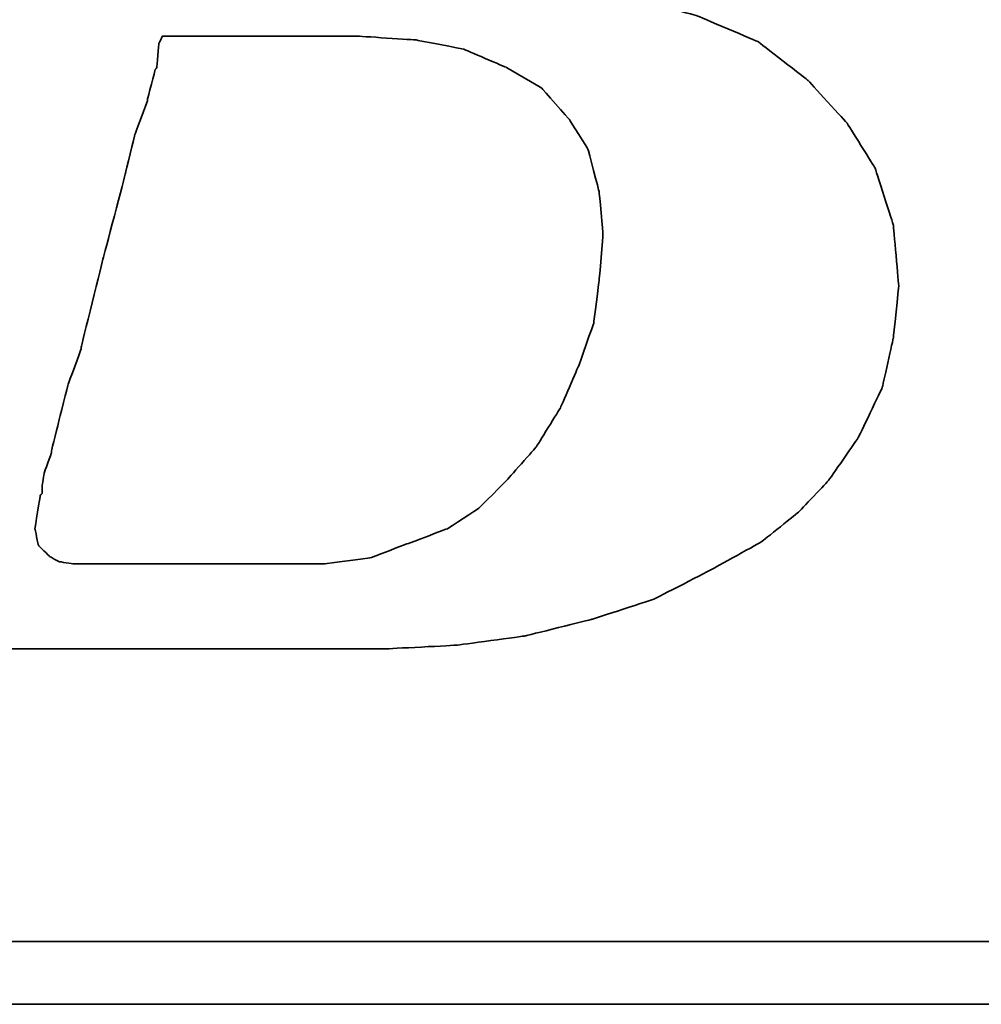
# Model space of a CAD drawing. Header units: millimetres. Extents: x 465 to 857, y 102 to 250.
# Tile 27 of 53: x 758.38 to 761.84, y 144.89 to 148.44. Entities that reach past the tile are written whole.
import ezdxf

# ---------------------------------------------------------------- set-up
doc = ezdxf.new("R2010")
doc.units = ezdxf.units.MM
doc.layers.add('DIM', color=4, linetype='CONTINUOUS')
doc.layers.add('layer 1', color=7, linetype='CONTINUOUS')

# ---------------------------------------------------------------- blocks, each defined once
blk = doc.blocks.new('TBI MOTION logo(完整正式版)')
at = {"layer": 'layer 1', "color": 22, "lineweight": 35}
for points, knots in [([(-64.65375, -6.86375), (-64.65375, -6.86375), (-64.84375, -7.29625), (-64.84375, -7.29625), (-64.84375, -7.29625), (-64.84375, -7.29625), (-64.86875, -7.34375), (-64.86875, -7.34375), (-64.86875, -7.34375), (-64.86875, -7.34375), (-64.86875, -7.36875), (-64.86875, -7.36875), (-64.86875, -7.36875), (-64.86875, -7.36875), (-65.15375, -7.65375), (-65.15375, -7.65375), (-65.15375, -7.65375), (-65.15375, -7.65375), (-65.17875, -7.65375), (-65.17875, -7.65375), (-65.17875, -7.65375), (-65.17875, -7.65375), (-65.20375, -7.67875), (-65.20375, -7.67875), (-65.20375, -7.67875), (-65.20375, -7.67875), (-65.58875, -7.87125), (-65.58875, -7.87125), (-65.58875, -7.87125), (-65.58875, -7.87125), (-65.63375, -7.87125), (-65.63375, -7.87125), (-65.63375, -7.87125), (-65.63375, -7.87125), (-65.65875, -7.89375), (-65.65875, -7.89375), (-65.65875, -7.89375), (-65.65875, -7.89375), (-66.09375, -7.94375), (-66.09375, -7.94375), (-66.09375, -7.94375), (-66.09375, -7.94375), (-66.11375, -7.94375), (-66.11375, -7.94375), (-66.11375, -7.94375), (-66.11375, -7.94375), (-66.16375, -7.94375), (-66.16375, -7.94375), (-66.16375, -7.94375), (-66.16375, -7.94375), (-66.30875, -7.94375), (-66.30875, -7.94375), (-66.30875, -7.94375), (-66.30875, -7.94375), (-66.69375, -7.94375), (-66.69375, -7.94375), (-66.69375, -7.94375), (-66.69375, -7.94375), (-67.07375, -7.94375), (-67.07375, -7.94375), (-67.07375, -7.94375), (-67.07375, -7.94375), (-67.12375, -7.94375), (-67.12375, -7.94375), (-67.12375, -7.94375), (-67.12375, -7.94375), (-67.12375, -7.96625), (-67.12375, -7.96625), (-67.12375, -7.96625), (-67.12375, -7.96625), (-67.14875, -7.99125), (-67.14875, -7.99125), (-67.14875, -7.99125), (-67.14875, -7.99125), (-67.24375, -8.34875), (-67.24375, -8.34875), (-67.24375, -8.34875), (-67.24375, -8.34875), (-67.31375, -8.68625), (-67.31375, -8.68625), (-67.31375, -8.68625), (-67.31375, -8.68625), (-67.26875, -8.68625), (-67.26875, -8.68625), (-67.26875, -8.68625), (-67.26875, -8.68625), (-67.07375, -8.68625), (-67.07375, -8.68625), (-67.07375, -8.68625), (-67.07375, -8.68625), (-66.54875, -8.68625), (-66.54875, -8.68625), (-66.54875, -8.68625), (-66.54875, -8.68625), (-65.82625, -8.68625), (-65.82625, -8.68625), (-65.82625, -8.68625), (-65.82625, -8.68625), (-65.01375, -8.68625), (-65.01375, -8.68625), (-65.01375, -8.68625), (-65.01375, -8.68625), (-64.05375, -8.68625), (-64.05375, -8.68625), (-64.05375, -8.68625), (-64.05375, -8.68625), (-62.08375, -8.68625), (-62.08375, -8.68625), (-62.08375, -8.68625), (-62.08375, -8.68625), (-60.06875, -8.68625), (-60.06875, -8.68625), (-60.06875, -8.68625), (-60.06875, -8.68625), (-59.10875, -8.68625), (-59.10875, -8.68625), (-59.10875, -8.68625), (-59.10875, -8.68625), (-58.29375, -8.68625), (-58.29375, -8.68625), (-58.29375, -8.68625), (-58.29375, -8.68625), (-57.57375, -8.68625), (-57.57375, -8.68625), (-57.57375, -8.68625), (-57.57375, -8.68625), (-57.04875, -8.68625), (-57.04875, -8.68625), (-57.04875, -8.68625), (-57.04875, -8.68625), (-56.85375, -8.68625), (-56.85375, -8.68625), (-56.85375, -8.68625), (-56.85375, -8.68625), (-56.70875, -8.68625), (-56.70875, -8.68625), (-56.70875, -8.68625), (-56.70875, -8.68625), (-56.61375, -8.68625), (-56.61375, -8.68625), (-56.61375, -8.68625), (-56.61375, -8.68625), (-56.56875, -8.68625), (-56.56875, -8.68625), (-56.56875, -8.68625), (-56.56875, -8.68625), (-55.65375, -8.63875), (-55.65375, -8.63875), (-55.65375, -8.63875), (-55.65375, -8.63875), (-54.76875, -8.51875), (-54.76875, -8.51875), (-54.76875, -8.51875), (-54.76875, -8.51875), (-53.90375, -8.30375), (-53.90375, -8.30375), (-53.90375, -8.30375), (-53.90375, -8.30375), (-53.08875, -8.03875), (-53.08875, -8.03875), (-53.08875, -8.03875), (-53.08875, -8.03875), (-52.34375, -7.65375), (-52.34375, -7.65375), (-52.34375, -7.65375), (-52.34375, -7.65375), (-51.69875, -7.29625), (-51.69875, -7.29625), (-51.69875, -7.29625), (-51.69875, -7.29625), (-51.21875, -6.91125), (-51.21875, -6.91125), (-51.21875, -6.91125), (-51.21875, -6.91125), (-50.83375, -6.50375), (-50.83375, -6.50375), (-50.83375, -6.50375), (-50.83375, -6.50375), (-50.44875, -5.94875), (-50.44875, -5.94875), (-50.44875, -5.94875), (-50.44875, -5.94875), (-50.13875, -5.30375), (-50.13875, -5.30375), (-50.13875, -5.30375), (-50.13875, -5.30375), (-49.99375, -4.65375), (-49.99375, -4.65375), (-49.99375, -4.65375), (-49.99375, -4.65375), (-49.92375, -3.98375), (-49.92375, -3.98375), (-49.92375, -3.98375), (-49.92375, -3.98375), (-49.99375, -3.19374), (-49.99375, -3.19374), (-49.99375, -3.19374), (-49.99375, -3.19374), (-50.23374, -2.44874), (-50.23374, -2.44874), (-50.23374, -2.44874), (-50.23374, -2.44874), (-50.59375, -1.87374), (-50.59375, -1.87374), (-50.59375, -1.87374), (-50.59375, -1.87374), (-51.09875, -1.31874), (-51.09875, -1.31874), (-51.09875, -1.31874), (-51.09875, -1.31874), (-51.74375, -0.81875), (-51.74375, -0.81875), (-51.74375, -0.81875), (-51.74375, -0.81875), (-52.53875, -0.48125), (-52.53875, -0.48125), (-52.53875, -0.48125), (-52.53875, -0.48125), (-53.47375, -0.21875), (-53.47375, -0.21875), (-53.47375, -0.21875), (-53.47375, -0.21875), (-54.52875, -0.04874), (-54.52875, -0.04874), (-54.52875, -0.04874), (-54.52875, -0.04874), (-55.65375, 0.12125), (-55.65375, 0.12125), (-55.65375, 0.12125), (-55.65375, 0.12125), (-54.50375, 0.28624), (-54.50375, 0.28624), (-54.50375, 0.28624), (-54.50375, 0.28624), (-53.83375, 0.38124), (-53.83375, 0.38124), (-53.83375, 0.38124), (-53.83375, 0.38124), (-53.18375, 0.50125), (-53.18375, 0.50125), (-53.18375, 0.50125), (-53.18375, 0.50125), (-52.55875, 0.66874), (-52.55875, 0.66874), (-52.55875, 0.66874), (-52.55875, 0.66874), (-52.03375, 0.86124), (-52.03375, 0.86124), (-52.03375, 0.86124), (-52.03375, 0.86124), (-51.50374, 1.03124), (-51.50374, 1.03124), (-51.50374, 1.03124), (-51.50374, 1.03124), (-51.09875, 1.27125), (-51.09875, 1.27125), (-51.09875, 1.27125), (-51.09875, 1.27125), (-50.71375, 1.48624), (-50.71375, 1.48624), (-50.71375, 1.48624), (-50.71375, 1.48624), (-50.37625, 1.77625), (-50.37625, 1.77625), (-50.37625, 1.77625), (-50.37625, 1.77625), (-49.82375, 2.37625), (-49.82375, 2.37625), (-49.82375, 2.37625), (-49.82375, 2.37625), (-49.41875, 2.99625), (-49.41875, 2.99625), (-49.41875, 2.99625), (-49.41875, 2.99625), (-49.22375, 3.76625), (-49.22375, 3.76625), (-49.22375, 3.76625), (-49.22375, 3.76625), (-49.15375, 4.50874), (-49.15375, 4.50874), (-49.15375, 4.50874), (-49.15375, 4.50874), (-49.20375, 5.25125), (-49.20375, 5.25125), (-49.20375, 5.25125), (-49.20375, 5.25125), (-49.41875, 5.92625), (-49.41875, 5.92625), (-49.41875, 5.92625), (-49.41875, 5.92625), (-49.77875, 6.47625), (-49.77875, 6.47625), (-49.77875, 6.47625), (-49.77875, 6.47625), (-50.33125, 7.02624), (-50.33125, 7.02624), (-50.33125, 7.02624), (-50.33125, 7.02624), (-51.00125, 7.43625), (-51.00125, 7.43625), (-51.00125, 7.43625), (-51.00125, 7.43625), (-51.79375, 7.72625), (-51.79375, 7.72625), (-51.79375, 7.72625), (-51.79375, 7.72625), (-52.72875, 7.89124), (-52.72875, 7.89124), (-52.72875, 7.89124), (-52.72875, 7.89124), (-53.83375, 7.98625), (-53.83375, 7.98625), (-53.83375, 7.98625), (-53.83375, 7.98625), (-53.92875, 7.98625), (-53.92875, 7.98625), (-53.92875, 7.98625), (-53.92875, 7.98625), (-54.26375, 7.98625), (-54.26375, 7.98625), (-54.26375, 7.98625), (-54.26375, 7.98625), (-54.74375, 7.98625), (-54.74375, 7.98625), (-54.74375, 7.98625), (-54.74375, 7.98625), (-55.36875, 7.98625), (-55.36875, 7.98625), (-55.36875, 7.98625), (-55.36875, 7.98625), (-56.13375, 7.98625), (-56.13375, 7.98625), (-56.13375, 7.98625), (-56.13375, 7.98625), (-56.94875, 7.98625), (-56.94875, 7.98625), (-56.94875, 7.98625), (-56.94875, 7.98625), (-58.77625, 7.98625), (-58.77625, 7.98625), (-58.77625, 7.98625), (-58.77625, 7.98625), (-60.59875, 7.98625), (-60.59875, 7.98625), (-60.59875, 7.98625), (-60.59875, 7.98625), (-61.41375, 7.98625), (-61.41375, 7.98625), (-61.41375, 7.98625), (-61.41375, 7.98625), (-62.17875, 7.98625), (-62.17875, 7.98625), (-62.17875, 7.98625), (-62.17875, 7.98625), (-62.80375, 7.98625), (-62.80375, 7.98625), (-62.80375, 7.98625), (-62.80375, 7.98625), (-63.30625, 7.98625), (-63.30625, 7.98625), (-63.30625, 7.98625), (-63.30625, 7.98625), (-63.57375, 7.98625), (-63.57375, 7.98625), (-63.57375, 7.98625), (-63.57375, 7.98625), (-63.57375, 7.96375), (-63.57375, 7.96375), (-63.57375, 7.96375), (-63.57375, 7.96375), (-63.59875, 7.94125), (-63.59875, 7.94125), (-63.59875, 7.94125), (-63.59875, 7.94125), (-63.69375, 7.55625), (-63.69375, 7.55625), (-63.69375, 7.55625), (-63.69375, 7.55625), (-63.76375, 7.24624), (-63.76375, 7.24624), (-63.76375, 7.24624), (-63.76375, 7.24624), (-63.23875, 7.24624), (-63.23875, 7.24624), (-63.23875, 7.24624), (-63.23875, 7.24624), (-62.75875, 7.24624), (-62.75875, 7.24624), (-62.75875, 7.24624), (-62.75875, 7.24624), (-62.61125, 7.24624), (-62.61125, 7.24624), (-62.61125, 7.24624), (-62.61125, 7.24624), (-62.56625, 7.24624), (-62.56625, 7.24624), (-62.56625, 7.24624), (-62.56625, 7.24624), (-62.22875, 7.24624), (-62.22875, 7.24624), (-62.22875, 7.24624), (-62.22875, 7.24624), (-62.20375, 7.24624), (-62.20375, 7.24624), (-62.20375, 7.24624), (-62.20375, 7.24624), (-62.17875, 7.21875), (-62.17875, 7.21875), (-62.17875, 7.21875), (-62.17875, 7.21875), (-61.96375, 7.17125), (-61.96375, 7.17125), (-61.96375, 7.17125), (-61.96375, 7.17125), (-61.72375, 7.12624), (-61.72375, 7.12624), (-61.72375, 7.12624), (-61.72375, 7.12624), (-61.70375, 7.12624), (-61.70375, 7.12624), (-61.70375, 7.12624), (-61.70375, 7.12624), (-61.55875, 7.07624), (-61.55875, 7.07624), (-61.55875, 7.07624), (-61.55875, 7.07624), (-61.50875, 7.07624), (-61.50875, 7.07624), (-61.50875, 7.07624), (-61.50875, 7.07624), (-61.48375, 7.02624), (-61.48375, 7.02624), (-61.48375, 7.02624), (-61.48375, 7.02624), (-61.31875, 6.83375), (-61.31875, 6.83375), (-61.31875, 6.83375), (-61.31875, 6.83375), (-61.29375, 6.81125), (-61.29375, 6.81125), (-61.29375, 6.81125), (-61.29375, 6.81125), (-61.29375, 6.78625), (-61.29375, 6.78625), (-61.29375, 6.78625), (-61.29375, 6.78625), (-61.19875, 6.50124), (-61.19875, 6.50124), (-61.19875, 6.50124), (-61.19875, 6.50124), (-61.17375, 6.45124), (-61.17375, 6.45124), (-61.17375, 6.45124), (-61.17375, 6.45124), (-61.19875, 6.40625), (-61.19875, 6.40625), (-61.19875, 6.40625), (-61.19875, 6.40625), (-61.26875, 5.99624), (-61.26875, 5.99624), (-61.26875, 5.99624), (-61.26875, 5.99624), (-61.26875, 5.85125), (-61.26875, 5.85125), (-61.26875, 5.85125), (-61.26875, 5.85125), (-61.26875, 5.82625), (-61.26875, 5.82625), (-61.26875, 5.82625), (-61.26875, 5.82625), (-61.29375, 5.80625), (-61.29375, 5.80625), (-61.29375, 5.80625), (-61.29375, 5.80625), (-61.34125, 5.66125), (-61.34125, 5.66125), (-61.34125, 5.66125), (-61.34125, 5.66125), (-61.41375, 5.44625), (-61.41375, 5.44625), (-61.41375, 5.44625), (-61.41375, 5.44625), (-61.48375, 5.15625), (-61.48375, 5.15625), (-61.48375, 5.15625), (-61.48375, 5.15625), (-61.58375, 4.82124), (-61.58375, 4.82124), (-61.58375, 4.82124), (-61.58375, 4.82124), (-61.79875, 4.00375), (-61.79875, 4.00375), (-61.79875, 4.00375), (-61.79875, 4.00375), (-62.05875, 2.99625), (-62.05875, 2.99625), (-62.05875, 2.99625), (-62.05875, 2.99625), (-62.34875, 1.91625), (-62.34875, 1.91625), (-62.34875, 1.91625), (-62.34875, 1.91625), (-62.97375, -0.41124), (-62.97375, -0.41124), (-62.97375, -0.41124), (-62.97375, -0.41124), (-63.59875, -2.75875), (-63.59875, -2.75875), (-63.59875, -2.75875), (-63.59875, -2.75875), (-63.88375, -3.86374), (-63.88375, -3.86374), (-63.88375, -3.86374), (-63.88375, -3.86374), (-64.14875, -4.82374), (-64.14875, -4.82374), (-64.14875, -4.82374), (-64.14875, -4.82374), (-64.36375, -5.64125), (-64.36375, -5.64125), (-64.36375, -5.64125), (-64.36375, -5.64125), (-64.43625, -5.97625), (-64.43625, -5.97625), (-64.43625, -5.97625), (-64.43625, -5.97625), (-64.50875, -6.28625), (-64.50875, -6.28625), (-64.50875, -6.28625), (-64.50875, -6.28625), (-64.50875, -6.30875), (-64.50875, -6.30875), (-64.50875, -6.30875), (-64.50875, -6.30875), (-64.57875, -6.50375), (-64.57875, -6.50375), (-64.57875, -6.50375), (-64.57875, -6.50375), (-64.62875, -6.69625), (-64.62875, -6.69625), (-64.62875, -6.69625), (-64.62875, -6.69625), (-64.62875, -6.76875), (-64.62875, -6.76875), (-64.62875, -6.76875), (-64.62875, -6.76875), (-64.62875, -6.81375), (-64.62875, -6.81375), (-64.62875, -6.81375), (-64.62875, -6.81375), (-64.62875, -6.83875), (-64.62875, -6.83875), (-64.62875, -6.83875), (-64.62875, -6.83875), (-64.65375, -6.86375), (-64.65375, -6.86375)], [0, 0, 0, 0, 0.00719424, 0.00719424, 0.00719424, 0.00719425, 0.01438849, 0.01438849, 0.01438849, 0.0143885, 0.02158273, 0.02158273, 0.02158273, 0.02158274, 0.02877698, 0.02877698, 0.02877698, 0.02877699, 0.03597122, 0.03597122, 0.03597122, 0.03597123, 0.04316547, 0.04316547, 0.04316547, 0.04316548, 0.05035971, 0.05035971, 0.05035971, 0.05035972, 0.05755396, 0.05755396, 0.05755396, 0.05755397, 0.0647482, 0.0647482, 0.0647482, 0.06474821, 0.07194245, 0.07194245, 0.07194245, 0.07194246, 0.07913669, 0.07913669, 0.07913669, 0.0791367, 0.08633094, 0.08633094, 0.08633094, 0.08633095, 0.09352518, 0.09352518, 0.09352518, 0.09352519, 0.10071942, 0.10071942, 0.10071942, 0.10071943, 0.10791367, 0.10791367, 0.10791367, 0.10791368, 0.11510791, 0.11510791, 0.11510791, 0.11510792, 0.12230216, 0.12230216, 0.12230216, 0.12230217, 0.1294964, 0.1294964, 0.1294964, 0.12949641, 0.13669065, 0.13669065, 0.13669065, 0.13669066, 0.14388489, 0.14388489, 0.14388489, 0.1438849, 0.15107914, 0.15107914, 0.15107914, 0.15107915, 0.15827338, 0.15827338, 0.15827338, 0.15827339, 0.16546763, 0.16546763, 0.16546763, 0.16546764, 0.17266187, 0.17266187, 0.17266187, 0.17266188, 0.17985612, 0.17985612, 0.17985612, 0.17985613, 0.18705036, 0.18705036, 0.18705036, 0.18705037, 0.1942446, 0.1942446, 0.1942446, 0.19424461, 0.20143885, 0.20143885, 0.20143885, 0.20143886, 0.20863309, 0.20863309, 0.20863309, 0.2086331, 0.21582734, 0.21582734, 0.21582734, 0.21582735, 0.22302158, 0.22302158, 0.22302158, 0.22302159, 0.23021583, 0.23021583, 0.23021583, 0.23021584, 0.23741007, 0.23741007, 0.23741007, 0.23741008, 0.24460432, 0.24460432, 0.24460432, 0.24460433, 0.25179856, 0.25179856, 0.25179856, 0.25179857, 0.25899281, 0.25899281, 0.25899281, 0.25899282, 0.26618705, 0.26618705, 0.26618705, 0.26618706, 0.27338129, 0.27338129, 0.27338129, 0.2733813, 0.28057554, 0.28057554, 0.28057554, 0.28057555, 0.28776978, 0.28776978, 0.28776978, 0.28776979, 0.29496403, 0.29496403, 0.29496403, 0.29496404, 0.30215827, 0.30215827, 0.30215827, 0.30215828, 0.30935252, 0.30935252, 0.30935252, 0.30935253, 0.31654676, 0.31654676, 0.31654676, 0.31654677, 0.32374101, 0.32374101, 0.32374101, 0.32374102, 0.33093525, 0.33093525, 0.33093525, 0.33093526, 0.3381295, 0.3381295, 0.3381295, 0.33812951, 0.34532374, 0.34532374, 0.34532374, 0.34532375, 0.35251799, 0.35251799, 0.35251799, 0.352518, 0.35971223, 0.35971223, 0.35971223, 0.35971224, 0.36690647, 0.36690647, 0.36690647, 0.36690648, 0.37410072, 0.37410072, 0.37410072, 0.37410073, 0.38129496, 0.38129496, 0.38129496, 0.38129497, 0.38848921, 0.38848921, 0.38848921, 0.38848922, 0.39568345, 0.39568345, 0.39568345, 0.39568346, 0.4028777, 0.4028777, 0.4028777, 0.40287771, 0.41007194, 0.41007194, 0.41007194, 0.41007195, 0.41726619, 0.41726619, 0.41726619, 0.4172662, 0.42446043, 0.42446043, 0.42446043, 0.42446044, 0.43165468, 0.43165468, 0.43165468, 0.43165469, 0.43884892, 0.43884892, 0.43884892, 0.43884893, 0.44604317, 0.44604317, 0.44604317, 0.44604318, 0.45323741, 0.45323741, 0.45323741, 0.45323742, 0.46043165, 0.46043165, 0.46043165, 0.46043166, 0.4676259, 0.4676259, 0.4676259, 0.46762591, 0.47482014, 0.47482014, 0.47482014, 0.47482015, 0.48201439, 0.48201439, 0.48201439, 0.4820144, 0.48920863, 0.48920863, 0.48920863, 0.48920864, 0.49640288, 0.49640288, 0.49640288, 0.49640289, 0.50359712, 0.50359712, 0.50359712, 0.50359713, 0.51079137, 0.51079137, 0.51079137, 0.51079138, 0.51798561, 0.51798561, 0.51798561, 0.51798562, 0.52517986, 0.52517986, 0.52517986, 0.52517987, 0.5323741, 0.5323741, 0.5323741, 0.53237411, 0.53956835, 0.53956835, 0.53956835, 0.53956836, 0.54676259, 0.54676259, 0.54676259, 0.5467626, 0.55395683, 0.55395683, 0.55395683, 0.55395684, 0.56115108, 0.56115108, 0.56115108, 0.56115109, 0.56834532, 0.56834532, 0.56834532, 0.56834533, 0.57553957, 0.57553957, 0.57553957, 0.57553958, 0.58273381, 0.58273381, 0.58273381, 0.58273382, 0.58992806, 0.58992806, 0.58992806, 0.58992807, 0.5971223, 0.5971223, 0.5971223, 0.59712231, 0.60431655, 0.60431655, 0.60431655, 0.60431656, 0.61151079, 0.61151079, 0.61151079, 0.6115108, 0.61870504, 0.61870504, 0.61870504, 0.61870505, 0.62589928, 0.62589928, 0.62589928, 0.62589929, 0.63309353, 0.63309353, 0.63309353, 0.63309354, 0.64028777, 0.64028777, 0.64028777, 0.64028778, 0.64748201, 0.64748201, 0.64748201, 0.64748202, 0.65467626, 0.65467626, 0.65467626, 0.65467627, 0.6618705, 0.6618705, 0.6618705, 0.66187051, 0.66906475, 0.66906475, 0.66906475, 0.66906476, 0.67625899, 0.67625899, 0.67625899, 0.676259, 0.68345324, 0.68345324, 0.68345324, 0.68345325, 0.69064748, 0.69064748, 0.69064748, 0.69064749, 0.69784173, 0.69784173, 0.69784173, 0.69784174, 0.70503597, 0.70503597, 0.70503597, 0.70503598, 0.71223022, 0.71223022, 0.71223022, 0.71223023, 0.71942446, 0.71942446, 0.71942446, 0.71942447, 0.72661871, 0.72661871, 0.72661871, 0.72661872, 0.73381295, 0.73381295, 0.73381295, 0.73381296, 0.74100719, 0.74100719, 0.74100719, 0.7410072, 0.74820144, 0.74820144, 0.74820144, 0.74820145, 0.75539568, 0.75539568, 0.75539568, 0.75539569, 0.76258993, 0.76258993, 0.76258993, 0.76258994, 0.76978417, 0.76978417, 0.76978417, 0.76978418, 0.77697842, 0.77697842, 0.77697842, 0.77697843, 0.78417266, 0.78417266, 0.78417266, 0.78417267, 0.79136691, 0.79136691, 0.79136691, 0.79136692, 0.79856115, 0.79856115, 0.79856115, 0.79856116, 0.8057554, 0.8057554, 0.8057554, 0.80575541, 0.81294964, 0.81294964, 0.81294964, 0.81294965, 0.82014388, 0.82014388, 0.82014388, 0.82014389, 0.82733813, 0.82733813, 0.82733813, 0.82733814, 0.83453237, 0.83453237, 0.83453237, 0.83453238, 0.84172662, 0.84172662, 0.84172662, 0.84172663, 0.84892086, 0.84892086, 0.84892086, 0.84892087, 0.85611511, 0.85611511, 0.85611511, 0.85611512, 0.86330935, 0.86330935, 0.86330935, 0.86330936, 0.8705036, 0.8705036, 0.8705036, 0.87050361, 0.87769784, 0.87769784, 0.87769784, 0.87769785, 0.88489209, 0.88489209, 0.88489209, 0.8848921, 0.89208633, 0.89208633, 0.89208633, 0.89208634, 0.89928058, 0.89928058, 0.89928058, 0.89928059, 0.90647482, 0.90647482, 0.90647482, 0.90647483, 0.91366906, 0.91366906, 0.91366906, 0.91366907, 0.92086331, 0.92086331, 0.92086331, 0.92086332, 0.92805755, 0.92805755, 0.92805755, 0.92805756, 0.9352518, 0.9352518, 0.9352518, 0.93525181, 0.94244604, 0.94244604, 0.94244604, 0.94244605, 0.94964029, 0.94964029, 0.94964029, 0.9496403, 0.95683453, 0.95683453, 0.95683453, 0.95683454, 0.96402878, 0.96402878, 0.96402878, 0.96402879, 0.97122302, 0.97122302, 0.97122302, 0.97122303, 0.97841727, 0.97841727, 0.97841727, 0.97841728, 0.98561151, 0.98561151, 0.98561151, 0.98561152, 0.99280576, 0.99280576, 0.99280576, 0.99280577, 1, 1, 1, 1]), ([(-61.03125, -6.57375), (-61.03125, -6.57375), (-61.03125, -6.67125), (-61.03125, -6.67125), (-61.03125, -6.67125), (-61.03125, -6.67125), (-61.05375, -6.69625), (-61.05375, -6.69625), (-61.05375, -6.69625), (-61.05375, -6.69625), (-61.12375, -7.12875), (-61.12375, -7.12875), (-61.12375, -7.12875), (-61.12375, -7.12875), (-61.07875, -7.34375), (-61.07875, -7.34375), (-61.07875, -7.34375), (-61.07875, -7.34375), (-60.93375, -7.48875), (-60.93375, -7.48875), (-60.93375, -7.48875), (-60.93375, -7.48875), (-60.81375, -7.55625), (-60.81375, -7.55625), (-60.81375, -7.55625), (-60.81375, -7.55625), (-60.62375, -7.58375), (-60.62375, -7.58375), (-60.62375, -7.58375), (-60.62375, -7.58375), (-60.30875, -7.58375), (-60.30875, -7.58375), (-60.30875, -7.58375), (-60.30875, -7.58375), (-59.97375, -7.58375), (-59.97375, -7.58375), (-59.97375, -7.58375), (-59.97375, -7.58375), (-59.87875, -7.58375), (-59.87875, -7.58375), (-59.87875, -7.58375), (-59.87875, -7.58375), (-59.63625, -7.58375), (-59.63625, -7.58375), (-59.63625, -7.58375), (-59.63625, -7.58375), (-58.96875, -7.58375), (-58.96875, -7.58375), (-58.96875, -7.58375), (-58.96875, -7.58375), (-58.29375, -7.58375), (-58.29375, -7.58375), (-58.29375, -7.58375), (-58.29375, -7.58375), (-58.05375, -7.58375), (-58.05375, -7.58375), (-58.05375, -7.58375), (-58.05375, -7.58375), (-57.98375, -7.58375), (-57.98375, -7.58375), (-57.98375, -7.58375), (-57.98375, -7.58375), (-57.35875, -7.58375), (-57.35875, -7.58375), (-57.35875, -7.58375), (-57.35875, -7.58375), (-56.78375, -7.50875), (-56.78375, -7.50875), (-56.78375, -7.50875), (-56.78375, -7.50875), (-56.27875, -7.31875), (-56.27875, -7.31875), (-56.27875, -7.31875), (-56.27875, -7.31875), (-55.77375, -7.12875), (-55.77375, -7.12875), (-55.77375, -7.12875), (-55.77375, -7.12875), (-55.36875, -6.86375), (-55.36875, -6.86375), (-55.36875, -6.86375), (-55.36875, -6.86375), (-55.00875, -6.50375), (-55.00875, -6.50375), (-55.00875, -6.50375), (-55.00875, -6.50375), (-54.62375, -6.06875), (-54.62375, -6.06875), (-54.62375, -6.06875), (-54.62375, -6.06875), (-54.31375, -5.56875), (-54.31375, -5.56875), (-54.31375, -5.56875), (-54.31375, -5.56875), (-54.07375, -5.01625), (-54.07375, -5.01625), (-54.07375, -5.01625), (-54.07375, -5.01625), (-53.87875, -4.46374), (-53.87875, -4.46374), (-53.87875, -4.46374), (-53.87875, -4.46374), (-53.80875, -3.91375), (-53.80875, -3.91375), (-53.80875, -3.91375), (-53.80875, -3.91375), (-53.75875, -3.31375), (-53.75875, -3.31375), (-53.75875, -3.31375), (-53.75875, -3.31375), (-53.80875, -2.75875), (-53.80875, -2.75875), (-53.80875, -2.75875), (-53.80875, -2.75875), (-53.95375, -2.20875), (-53.95375, -2.20875), (-53.95375, -2.20875), (-53.95375, -2.20875), (-54.19375, -1.82625), (-54.19375, -1.82625), (-54.19375, -1.82625), (-54.19375, -1.82625), (-54.55375, -1.41875), (-54.55375, -1.41875), (-54.55375, -1.41875), (-54.55375, -1.41875), (-55.00875, -1.15125), (-55.00875, -1.15125), (-55.00875, -1.15125), (-55.00875, -1.15125), (-55.56125, -0.91375), (-55.56125, -0.91375), (-55.56125, -0.91375), (-55.56125, -0.91375), (-56.18125, -0.79375), (-56.18125, -0.79375), (-56.18125, -0.79375), (-56.18125, -0.79375), (-56.94875, -0.74374), (-56.94875, -0.74374), (-56.94875, -0.74374), (-56.94875, -0.74374), (-56.99875, -0.74374), (-56.99875, -0.74374), (-56.99875, -0.74374), (-56.99875, -0.74374), (-57.09375, -0.74374), (-57.09375, -0.74374), (-57.09375, -0.74374), (-57.09375, -0.74374), (-57.38375, -0.74374), (-57.38375, -0.74374), (-57.38375, -0.74374), (-57.38375, -0.74374), (-57.76875, -0.74374), (-57.76875, -0.74374), (-57.76875, -0.74374), (-57.76875, -0.74374), (-58.24625, -0.74374), (-58.24625, -0.74374), (-58.24625, -0.74374), (-58.24625, -0.74374), (-58.72875, -0.74374), (-58.72875, -0.74374), (-58.72875, -0.74374), (-58.72875, -0.74374), (-59.20875, -0.74374), (-59.20875, -0.74374), (-59.20875, -0.74374), (-59.20875, -0.74374), (-59.46875, -0.74374), (-59.46875, -0.74374), (-59.46875, -0.74374), (-59.46875, -0.74374), (-59.51625, -0.83875), (-59.51625, -0.83875), (-59.51625, -0.83875), (-59.51625, -0.83875), (-59.54375, -1.15125), (-59.54375, -1.15125), (-59.54375, -1.15125), (-59.54375, -1.15125), (-59.56375, -1.17874), (-59.56375, -1.17874), (-59.56375, -1.17874), (-59.56375, -1.17874), (-59.66375, -1.55875), (-59.66375, -1.55875), (-59.66375, -1.55875), (-59.66375, -1.55875), (-59.66375, -1.58375), (-59.66375, -1.58375), (-59.66375, -1.58375), (-59.66375, -1.58375), (-59.82875, -2.01874), (-59.82875, -2.01874), (-59.82875, -2.01874), (-59.82875, -2.01874), (-59.94875, -2.52125), (-59.94875, -2.52125), (-59.94875, -2.52125), (-59.94875, -2.52125), (-60.23875, -3.62375), (-60.23875, -3.62375), (-60.23875, -3.62375), (-60.23875, -3.62375), (-60.52375, -4.77624), (-60.52375, -4.77624), (-60.52375, -4.77624), (-60.52375, -4.77624), (-60.52375, -4.79874), (-60.52375, -4.79874), (-60.52375, -4.79874), (-60.52375, -4.79874), (-60.69125, -5.25375), (-60.69125, -5.25375), (-60.69125, -5.25375), (-60.69125, -5.25375), (-60.81375, -5.73625), (-60.81375, -5.73625), (-60.81375, -5.73625), (-60.81375, -5.73625), (-60.90875, -6.11875), (-60.90875, -6.11875), (-60.90875, -6.11875), (-60.90875, -6.11875), (-60.90875, -6.14375), (-60.90875, -6.14375), (-60.90875, -6.14375), (-60.90875, -6.14375), (-61.00375, -6.40875), (-61.00375, -6.40875), (-61.00375, -6.40875), (-61.00375, -6.40875), (-61.03125, -6.57375), (-61.03125, -6.57375)], [0, 0, 0, 0, 0.01694915, 0.01694915, 0.01694915, 0.01694916, 0.03389831, 0.03389831, 0.03389831, 0.03389832, 0.05084746, 0.05084746, 0.05084746, 0.05084747, 0.06779661, 0.06779661, 0.06779661, 0.06779662, 0.08474576, 0.08474576, 0.08474576, 0.08474577, 0.10169492, 0.10169492, 0.10169492, 0.10169493, 0.11864407, 0.11864407, 0.11864407, 0.11864408, 0.13559322, 0.13559322, 0.13559322, 0.13559323, 0.15254237, 0.15254237, 0.15254237, 0.15254238, 0.16949153, 0.16949153, 0.16949153, 0.16949154, 0.18644068, 0.18644068, 0.18644068, 0.18644069, 0.20338983, 0.20338983, 0.20338983, 0.20338984, 0.22033898, 0.22033898, 0.22033898, 0.22033899, 0.23728814, 0.23728814, 0.23728814, 0.23728815, 0.25423729, 0.25423729, 0.25423729, 0.2542373, 0.27118644, 0.27118644, 0.27118644, 0.27118645, 0.28813559, 0.28813559, 0.28813559, 0.2881356, 0.30508475, 0.30508475, 0.30508475, 0.30508476, 0.3220339, 0.3220339, 0.3220339, 0.32203391, 0.33898305, 0.33898305, 0.33898305, 0.33898306, 0.3559322, 0.3559322, 0.3559322, 0.35593221, 0.37288136, 0.37288136, 0.37288136, 0.37288137, 0.38983051, 0.38983051, 0.38983051, 0.38983052, 0.40677966, 0.40677966, 0.40677966, 0.40677967, 0.42372881, 0.42372881, 0.42372881, 0.42372882, 0.44067797, 0.44067797, 0.44067797, 0.44067798, 0.45762712, 0.45762712, 0.45762712, 0.45762713, 0.47457627, 0.47457627, 0.47457627, 0.47457628, 0.49152542, 0.49152542, 0.49152542, 0.49152543, 0.50847458, 0.50847458, 0.50847458, 0.50847459, 0.52542373, 0.52542373, 0.52542373, 0.52542374, 0.54237288, 0.54237288, 0.54237288, 0.54237289, 0.55932203, 0.55932203, 0.55932203, 0.55932204, 0.57627119, 0.57627119, 0.57627119, 0.5762712, 0.59322034, 0.59322034, 0.59322034, 0.59322035, 0.61016949, 0.61016949, 0.61016949, 0.6101695, 0.62711864, 0.62711864, 0.62711864, 0.62711865, 0.6440678, 0.6440678, 0.6440678, 0.64406781, 0.66101695, 0.66101695, 0.66101695, 0.66101696, 0.6779661, 0.6779661, 0.6779661, 0.67796611, 0.69491525, 0.69491525, 0.69491525, 0.69491526, 0.71186441, 0.71186441, 0.71186441, 0.71186442, 0.72881356, 0.72881356, 0.72881356, 0.72881357, 0.74576271, 0.74576271, 0.74576271, 0.74576272, 0.76271186, 0.76271186, 0.76271186, 0.76271187, 0.77966102, 0.77966102, 0.77966102, 0.77966103, 0.79661017, 0.79661017, 0.79661017, 0.79661018, 0.81355932, 0.81355932, 0.81355932, 0.81355933, 0.83050847, 0.83050847, 0.83050847, 0.83050848, 0.84745763, 0.84745763, 0.84745763, 0.84745764, 0.86440678, 0.86440678, 0.86440678, 0.86440679, 0.88135593, 0.88135593, 0.88135593, 0.88135594, 0.89830508, 0.89830508, 0.89830508, 0.89830509, 0.91525424, 0.91525424, 0.91525424, 0.91525425, 0.93220339, 0.93220339, 0.93220339, 0.9322034, 0.94915254, 0.94915254, 0.94915254, 0.94915255, 0.96610169, 0.96610169, 0.96610169, 0.9661017, 0.98305085, 0.98305085, 0.98305085, 0.98305086, 1, 1, 1, 1]), ([(75.90875, -9.47875), (75.90875, -9.47875), (75.90875, -12.28625), (75.90875, -12.28625), (75.90875, -12.28625), (75.90875, -12.28625), (75.90875, -12.47875), (75.90875, -12.47875), (75.90875, -12.47875), (75.90875, -12.47875), (75.71625, -12.47875), (75.71625, -12.47875), (75.71625, -12.47875), (75.71625, -12.47875), (-88.32875, -12.47875), (-88.32875, -12.47875), (-88.32875, -12.47875), (-88.32875, -12.47875), (-88.32875, -13.29375), (-88.32875, -13.29375), (-88.32875, -13.29375), (-88.32875, -13.29375), (82.89125, -13.29375), (82.89125, -13.29375), (82.89125, -13.29375), (82.89125, -13.29375), (75.90875, -9.47875), (75.90875, -9.47875)], [0, 0, 0, 0, 0.14285714, 0.14285714, 0.14285714, 0.14285715, 0.28571429, 0.28571429, 0.28571429, 0.2857143, 0.42857143, 0.42857143, 0.42857143, 0.42857144, 0.57142857, 0.57142857, 0.57142857, 0.57142858, 0.71428571, 0.71428571, 0.71428571, 0.71428572, 0.85714286, 0.85714286, 0.85714286, 0.85714287, 1, 1, 1, 1])]:
    blk.add_open_spline(points, degree=3, knots=knots, dxfattribs=at)

msp = doc.modelspace()

# ---------------------------------------------------------------- block references
at = {"layer": 'DIM', "color": 7, "xscale": 0.2778823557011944, "yscale": 0.2778823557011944, "zscale": 0.2778823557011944}
msp.add_blockref('TBI MOTION logo(完整正式版)', (775.4198, 148.5845), dxfattribs=at)

doc.saveas('drawing.dxf')
